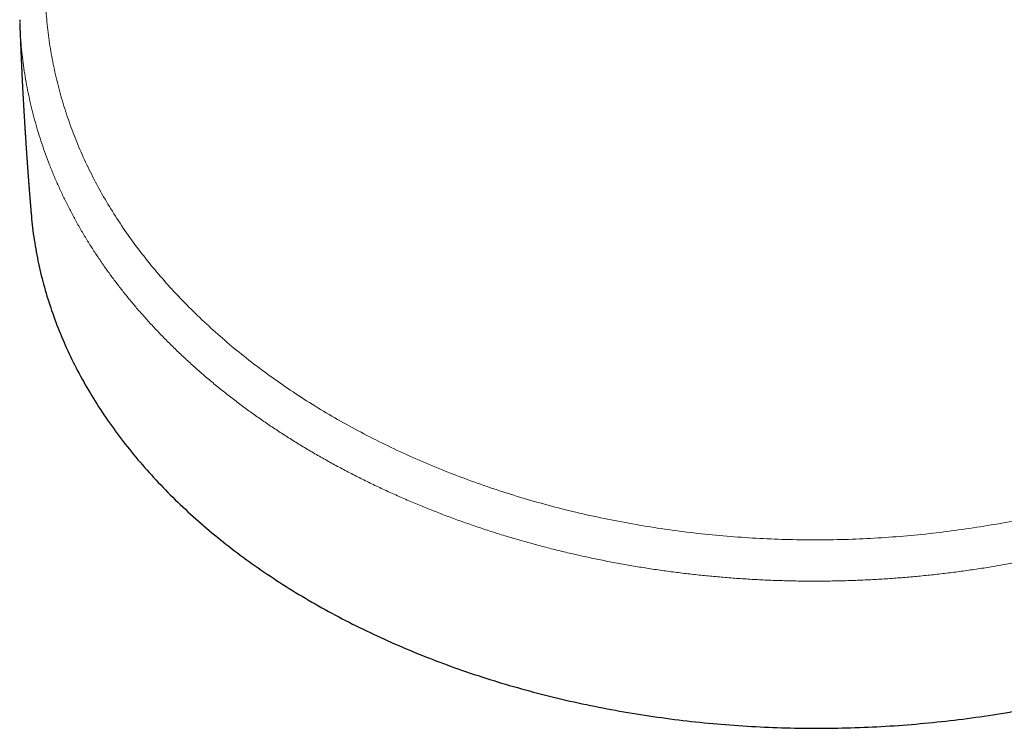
# Model space of a CAD drawing. Header units: millimetres. Extents: x 8 to 1170, y 12 to 886.
# Tile 60 of 256: x 707 to 780, y 324 to 376. Entities that reach past the tile are written whole.
import ezdxf

# ---------------------------------------------------------------- set-up
doc = ezdxf.new("R2010")
doc.units = ezdxf.units.MM

msp = doc.modelspace()

# ---------------------------------------------------------------- linework, layer by layer
at = {"color": 7, "linetype": 'Continuous', "lineweight": 30}
for p, q in [((706.887, 376.174), (706.891, 376.027)), ((706.892, 375.985), (706.892, 375.981))]:
    msp.add_line(p, q, dxfattribs=at)
at = {"color": 8, "linetype": 'Continuous', "lineweight": 0}
for points, knots in [([(727.937, 410.741), (727.4, 410.346), (726.326, 409.558), (724.788, 408.328), (723.306, 407.067), (721.888, 405.776), (720.535, 404.457), (719.247, 403.112), (718.028, 401.744), (716.877, 400.355), (715.798, 398.946), (714.791, 397.518), (713.858, 396.072), (713.001, 394.609), (712.222, 393.129), (711.52, 391.632), (710.896, 390.119), (710.351, 388.591), (709.886, 387.05), (709.5, 385.495), (709.195, 383.93), (708.971, 382.356), (708.829, 380.775), (708.769, 379.191), (708.793, 377.603), (708.901, 376.019), (709.091, 374.441), (709.365, 372.871), (709.72, 371.312), (710.157, 369.765), (710.674, 368.233), (711.271, 366.719), (711.947, 365.224), (712.702, 363.752), (713.535, 362.304), (714.444, 360.882), (715.429, 359.487), (716.487, 358.12), (717.617, 356.784), (718.816, 355.479), (720.083, 354.206), (721.416, 352.969), (722.813, 351.767), (724.273, 350.604), (725.794, 349.48), (727.374, 348.398), (729.01, 347.359), (730.701, 346.365), (732.443, 345.417), (734.233, 344.516), (736.071, 343.664), (737.952, 342.862), (739.874, 342.111), (741.834, 341.414), (743.831, 340.771), (745.861, 340.185), (747.922, 339.655), (750.01, 339.183), (752.121, 338.77), (754.254, 338.416), (756.405, 338.12), (758.571, 337.885), (760.748, 337.71), (762.935, 337.596), (765.127, 337.543), (767.321, 337.551), (769.515, 337.622), (771.705, 337.754), (773.887, 337.947), (776.059, 338.201), (778.218, 338.514), (780.361, 338.887), (782.484, 339.318), (784.585, 339.807), (786.66, 340.354), (788.706, 340.957), (790.721, 341.617), (792.701, 342.331), (794.644, 343.099), (796.547, 343.918), (798.407, 344.787), (800.222, 345.705), (801.99, 346.67), (803.708, 347.681), (805.373, 348.736), (806.984, 349.833), (808.536, 350.972), (810.029, 352.15), (811.46, 353.365), (812.827, 354.617), (814.129, 355.902), (815.365, 357.219), (816.532, 358.567), (817.628, 359.944), (818.653, 361.348), (819.603, 362.778), (820.478, 364.233), (821.275, 365.711), (821.994, 367.21), (822.634, 368.727), (823.193, 370.262), (823.673, 371.811), (824.072, 373.373), (824.388, 374.945), (824.623, 376.525), (824.775, 378.109), (824.844, 379.696), (824.83, 381.283), (824.731, 382.865), (824.55, 384.44), (824.288, 386.005), (823.945, 387.559), (823.522, 389.098), (823.02, 390.622), (822.438, 392.13), (821.778, 393.62), (821.04, 395.092), (820.225, 396.543), (819.332, 397.974), (818.365, 399.386), (817.323, 400.777), (816.209, 402.146), (815.024, 403.493), (813.77, 404.817), (812.449, 406.114), (811.062, 407.384), (809.612, 408.624), (808.098, 409.83), (806.528, 411.004), (805.433, 411.753), (804.886, 412.128)], [0, 0, 0, 0, 0.007801, 0.015596, 0.023386, 0.031171, 0.038953, 0.046732, 0.05451, 0.062288, 0.070068, 0.077851, 0.085639, 0.093433, 0.101237, 0.109051, 0.116871, 0.124696, 0.132525, 0.140359, 0.148195, 0.156032, 0.163869, 0.171705, 0.179538, 0.187365, 0.195188, 0.203007, 0.210823, 0.218636, 0.226448, 0.234258, 0.242068, 0.249878, 0.257689, 0.2655, 0.273313, 0.281126, 0.28894, 0.296756, 0.304573, 0.312391, 0.32021, 0.328029, 0.335849, 0.343669, 0.351489, 0.359308, 0.367128, 0.374947, 0.382766, 0.390584, 0.398402, 0.406219, 0.414036, 0.421852, 0.429668, 0.437484, 0.445299, 0.453114, 0.460928, 0.468742, 0.476556, 0.484371, 0.492185, 0.5, 0.507814, 0.515629, 0.523443, 0.531257, 0.539072, 0.546886, 0.554701, 0.562516, 0.570332, 0.578148, 0.585965, 0.593782, 0.601599, 0.609416, 0.617234, 0.625053, 0.632872, 0.640692, 0.648511, 0.656331, 0.664151, 0.671971, 0.67979, 0.687609, 0.695427, 0.703244, 0.71106, 0.718874, 0.726687, 0.734499, 0.742311, 0.750122, 0.757932, 0.765742, 0.773552, 0.781363, 0.789177, 0.796993, 0.804811, 0.812634, 0.820461, 0.828293, 0.83613, 0.843969, 0.851806, 0.859641, 0.867474, 0.875304, 0.88313, 0.890949, 0.898762, 0.906565, 0.914361, 0.922149, 0.929932, 0.937712, 0.94549, 0.953268, 0.961047, 0.968829, 0.976614, 0.984404, 0.992199, 1, 1, 1, 1]), ([(706.892, 375.981), (706.893, 375.937), (706.901, 375.618), (706.936, 375.026), (707, 374.206), (707.087, 373.387), (707.195, 372.57), (707.324, 371.756), (707.475, 370.943), (707.646, 370.138), (707.837, 369.341), (708.047, 368.551), (708.277, 367.765), (708.53, 366.977), (708.804, 366.188), (709.102, 365.398), (709.42, 364.613), (709.759, 363.832), (710.118, 363.057), (710.498, 362.288), (710.899, 361.525), (711.319, 360.769), (711.76, 360.02), (712.22, 359.277), (712.7, 358.542), (713.197, 357.818), (713.71, 357.106), (714.238, 356.406), (714.785, 355.712), (715.353, 355.022), (715.943, 354.335), (716.556, 353.652), (717.187, 352.978), (717.835, 352.312), (718.501, 351.655), (719.185, 351.007), (719.885, 350.369), (720.602, 349.741), (721.335, 349.124), (722.084, 348.516), (722.85, 347.919), (723.627, 347.335), (724.415, 346.766), (725.213, 346.21), (726.026, 345.665), (726.859, 345.128), (727.711, 344.598), (728.583, 344.077), (729.469, 343.567), (730.369, 343.07), (731.281, 342.585), (732.207, 342.112), (733.144, 341.652), (734.092, 341.206), (735.052, 340.773), (736.023, 340.352), (737.005, 339.945), (737.992, 339.554), (738.983, 339.179), (739.978, 338.818), (740.983, 338.472), (742.004, 338.137), (743.04, 337.813), (744.093, 337.502), (745.153, 337.206), (746.222, 336.924), (747.298, 336.658), (748.381, 336.406), (749.47, 336.17), (750.564, 335.95), (751.663, 335.744), (752.767, 335.554), (753.877, 335.379), (754.984, 335.221), (756.09, 335.078), (757.192, 334.952), (758.297, 334.84), (759.413, 334.743), (760.539, 334.66), (761.676, 334.593), (762.814, 334.542), (763.954, 334.506), (765.095, 334.487), (766.236, 334.483), (767.378, 334.496), (768.518, 334.524), (769.657, 334.569), (770.794, 334.629), (771.93, 334.706), (773.057, 334.797), (774.175, 334.904), (775.284, 335.024), (776.39, 335.16), (777.5, 335.312), (778.613, 335.48), (779.73, 335.664), (780.842, 335.864), (781.95, 336.079), (783.051, 336.31), (784.147, 336.555), (785.236, 336.815), (786.318, 337.09), (787.392, 337.38), (788.459, 337.684), (789.517, 338.003), (790.562, 338.335), (791.592, 338.678), (792.606, 339.033), (793.612, 339.402), (794.615, 339.787), (795.614, 340.187), (796.61, 340.604), (797.595, 341.034), (798.569, 341.477), (799.532, 341.933), (800.482, 342.402), (801.42, 342.883), (802.345, 343.375), (803.256, 343.88), (804.155, 344.397), (805.04, 344.925), (805.906, 345.462), (806.753, 346.006), (807.582, 346.559), (808.396, 347.121), (809.201, 347.699), (809.997, 348.29), (810.782, 348.896), (811.551, 349.513), (812.304, 350.139), (813.04, 350.774), (813.759, 351.42), (814.461, 352.073), (815.145, 352.736), (815.811, 353.406), (816.459, 354.086), (817.09, 354.773), (817.699, 355.464), (818.287, 356.159), (818.853, 356.857), (819.402, 357.562), (819.936, 358.279), (820.455, 359.008), (820.957, 359.749), (821.441, 360.497), (821.904, 361.251), (822.347, 362.011), (822.77, 362.778), (823.173, 363.549), (823.554, 364.326), (823.915, 365.107), (824.254, 365.892), (824.574, 366.683), (824.87, 367.472), (825.145, 368.261), (825.397, 369.049), (825.63, 369.84), (825.843, 370.639), (826.037, 371.447), (826.212, 372.262), (826.364, 373.08), (826.496, 373.899), (826.606, 374.72), (826.694, 375.542), (826.761, 376.364), (826.806, 377.186), (826.827, 378.008), (826.833, 378.568), (826.826, 378.853), (826.826, 378.865)], [0, 0, 0, 0, 0.000978, 0.007067, 0.013154, 0.019228, 0.025301, 0.031374, 0.037446, 0.043519, 0.049482, 0.055445, 0.061409, 0.067372, 0.073458, 0.079543, 0.085629, 0.091715, 0.097802, 0.103889, 0.109977, 0.116053, 0.12213, 0.128206, 0.134281, 0.140356, 0.146321, 0.152286, 0.15825, 0.164214, 0.1703, 0.176385, 0.18247, 0.188556, 0.194641, 0.200727, 0.206812, 0.212885, 0.218958, 0.225032, 0.231106, 0.237181, 0.243149, 0.249117, 0.255085, 0.261052, 0.26714, 0.273227, 0.279313, 0.285399, 0.291485, 0.297571, 0.303656, 0.309728, 0.3158, 0.321872, 0.327944, 0.334017, 0.339981, 0.345946, 0.351912, 0.357878, 0.363967, 0.370056, 0.376146, 0.382236, 0.388324, 0.394412, 0.400499, 0.406572, 0.412645, 0.418718, 0.42479, 0.430862, 0.436826, 0.44279, 0.448754, 0.454718, 0.460804, 0.46689, 0.472977, 0.479065, 0.485153, 0.491242, 0.497332, 0.503409, 0.509485, 0.51556, 0.521634, 0.527708, 0.533672, 0.539637, 0.545601, 0.551565, 0.55765, 0.563736, 0.569821, 0.575907, 0.581993, 0.588079, 0.594166, 0.600239, 0.606314, 0.612389, 0.618465, 0.624542, 0.63051, 0.636477, 0.642443, 0.648408, 0.654495, 0.660581, 0.666667, 0.672752, 0.678838, 0.684923, 0.691009, 0.697081, 0.703153, 0.709225, 0.715298, 0.721371, 0.727337, 0.733303, 0.739269, 0.745237, 0.751327, 0.757417, 0.763505, 0.769593, 0.77568, 0.781766, 0.787852, 0.793925, 0.799997, 0.806069, 0.812141, 0.818213, 0.824177, 0.83014, 0.836104, 0.842069, 0.848155, 0.854242, 0.86033, 0.866419, 0.872508, 0.878598, 0.884687, 0.890762, 0.896836, 0.90291, 0.908983, 0.915055, 0.921019, 0.926983, 0.932946, 0.93891, 0.944995, 0.95108, 0.957165, 0.963251, 0.969337, 0.975423, 0.98151, 0.987585, 0.99366, 0.999736, 1, 1, 1, 1])]:
    msp.add_open_spline(points, degree=3, knots=knots, dxfattribs=at)
at = {"color": 7, "linetype": 'Continuous', "lineweight": 30}
for points, knots in [([(706.89, 375.981), (706.891, 375.959), (706.894, 375.879), (706.899, 375.737), (706.905, 375.556), (706.912, 375.374), (706.919, 375.194), (706.926, 375.012), (706.933, 374.831), (706.94, 374.647), (706.948, 374.452), (706.955, 374.285), (706.96, 374.151), (706.964, 374.067), (706.967, 373.993), (706.97, 373.922), (706.973, 373.848), (706.976, 373.769), (706.98, 373.69), (706.983, 373.616), (706.986, 373.548), (706.988, 373.485), (706.991, 373.425), (706.997, 373.286), (707.006, 373.091), (707.018, 372.828), (707.029, 372.591), (707.04, 372.343), (707.052, 372.104), (707.064, 371.859), (707.076, 371.618), (707.088, 371.372), (707.101, 371.121), (707.114, 370.869), (707.128, 370.612), (707.142, 370.362), (707.156, 370.103), (707.167, 369.909), (707.174, 369.772), (707.178, 369.706), (707.182, 369.642), (707.186, 369.574), (707.19, 369.497), (707.195, 369.411), (707.2, 369.321), (707.205, 369.234), (707.21, 369.156), (707.215, 369.076), (707.22, 368.99), (707.226, 368.891), (707.232, 368.783), (707.239, 368.673), (707.245, 368.569), (707.252, 368.461), (707.259, 368.34), (707.267, 368.202), (707.276, 368.065), (707.284, 367.931), (707.293, 367.797), (707.302, 367.66), (707.31, 367.523), (707.319, 367.393), (707.327, 367.269), (707.335, 367.148), (707.343, 367.024), (707.351, 366.902), (707.359, 366.791), (707.365, 366.69), (707.372, 366.595), (707.379, 366.495), (707.385, 366.396), (707.391, 366.307), (707.397, 366.229), (707.402, 366.154), (707.408, 366.073), (707.414, 365.987), (707.42, 365.9), (707.425, 365.826), (707.429, 365.764), (707.433, 365.709), (707.437, 365.65), (707.442, 365.582), (707.448, 365.504), (707.453, 365.426), (707.458, 365.353), (707.463, 365.291), (707.467, 365.236), (707.471, 365.182), (707.475, 365.126), (707.48, 365.059), (707.485, 364.985), (707.491, 364.908), (707.496, 364.836), (707.501, 364.773), (707.505, 364.714), (707.51, 364.655), (707.515, 364.589), (707.52, 364.514), (707.526, 364.435), (707.532, 364.359), (707.537, 364.29), (707.542, 364.23), (707.546, 364.172), (707.551, 364.109), (707.556, 364.038), (707.562, 363.96), (707.568, 363.882), (707.574, 363.807), (707.579, 363.741), (707.584, 363.676), (707.589, 363.608), (707.596, 363.53), (707.602, 363.443), (707.609, 363.356), (707.616, 363.275), (707.621, 363.204), (707.627, 363.134), (707.633, 363.057), (707.64, 362.976), (707.646, 362.897), (707.652, 362.827), (707.657, 362.765), (707.661, 362.709), (707.665, 362.656), (707.67, 362.599), (707.675, 362.534), (707.681, 362.461), (707.688, 362.386), (707.693, 362.318), (707.698, 362.264), (707.701, 362.223), (707.704, 362.187), (707.708, 362.145), (707.712, 362.086), (707.719, 362.012), (707.726, 361.922), (707.735, 361.816), (707.742, 361.74), (707.745, 361.699)], [0, 0, 0, 0, 0.0045548, 0.0168154, 0.0297177, 0.0425055, 0.0550235, 0.0675367, 0.0807065, 0.0930175, 0.1060313, 0.1215969, 0.1281157, 0.134096, 0.1392229, 0.1437109, 0.1488657, 0.154904, 0.1602522, 0.1654915, 0.1702912, 0.1746514, 0.1785824, 0.1828319, 0.2039405, 0.2194888, 0.2379557, 0.2537325, 0.2715742, 0.2879604, 0.3052158, 0.3221413, 0.3397226, 0.3578819, 0.3750346, 0.3936426, 0.4103188, 0.4294203, 0.434476, 0.4390044, 0.4432137, 0.4479531, 0.453313, 0.459284, 0.466129, 0.4721912, 0.4774823, 0.4825921, 0.4888709, 0.4957223, 0.5033865, 0.5115136, 0.5188171, 0.525198, 0.5341135, 0.5442989, 0.5541065, 0.5630448, 0.572371, 0.5822104, 0.5918089, 0.6011565, 0.6095137, 0.6179429, 0.6266439, 0.635436, 0.6437135, 0.6499338, 0.6565642, 0.6637115, 0.670913, 0.6774341, 0.6823466, 0.6874202, 0.693093, 0.6993649, 0.705645, 0.7112069, 0.7150717, 0.718616, 0.7226979, 0.7274814, 0.7329663, 0.7389981, 0.7439799, 0.7483022, 0.7519718, 0.7556004, 0.7595841, 0.7639229, 0.7694924, 0.7751463, 0.78019, 0.7846121, 0.7884885, 0.7924729, 0.7971046, 0.8023837, 0.8082189, 0.8136595, 0.8184528, 0.8225988, 0.8263822, 0.8307395, 0.8357443, 0.8413963, 0.8471098, 0.8521775, 0.8570043, 0.8611728, 0.8658423, 0.871295, 0.8775306, 0.8840776, 0.8897435, 0.8945283, 0.8990569, 0.9044447, 0.9107137, 0.916082, 0.9210077, 0.9253894, 0.9292271, 0.9326786, 0.9366222, 0.9411934, 0.9463922, 0.9520362, 0.9568883, 0.9607165, 0.9635208, 0.965387, 0.9683531, 0.9724403, 0.9776486, 0.983978, 0.9914285, 1, 1, 1, 1]), ([(767.643, 323.571), (768.5, 323.594), (770.215, 323.64), (772.782, 323.807), (775.337, 324.045), (777.878, 324.361), (780.398, 324.751), (782.894, 325.216), (785.497, 325.784), (788.198, 326.471), (790.979, 327.289), (793.699, 328.205), (796.351, 329.213), (798.929, 330.312), (801.308, 331.442), (803.495, 332.586), (805.5, 333.73), (807.433, 334.932), (809.29, 336.19), (811.068, 337.502), (812.764, 338.866), (814.374, 340.278), (815.896, 341.735), (817.327, 343.236), (818.666, 344.777), (819.908, 346.355), (821.053, 347.968), (822.096, 349.612), (823.088, 351.378), (824.005, 353.268), (824.824, 355.281), (825.496, 357.319), (826.022, 359.375), (826.394, 361.446), (826.597, 363.167), (826.629, 364.196), (826.64, 364.531)], [0, 0, 0, 0, 0.028122, 0.056242, 0.08436, 0.112478, 0.140595, 0.168713, 0.19683, 0.229634, 0.262441, 0.295247, 0.328051, 0.360856, 0.39366, 0.421779, 0.449898, 0.478017, 0.506136, 0.534257, 0.562376, 0.590494, 0.618612, 0.646731, 0.674849, 0.702967, 0.731086, 0.759206, 0.787327, 0.820131, 0.852936, 0.885741, 0.918545, 0.951349, 0.984152, 1, 1, 1, 1]), ([(707.753, 361.699), (707.759, 361.594), (707.802, 360.895), (707.988, 359.608), (708.316, 357.843), (708.764, 356.091), (709.318, 354.355), (709.98, 352.638), (710.749, 350.945), (711.622, 349.277), (712.601, 347.638), (713.682, 346.032), (714.864, 344.462), (716.143, 342.929), (717.517, 341.437), (718.983, 339.989), (720.539, 338.586), (722.182, 337.233), (723.908, 335.931), (725.716, 334.684), (727.602, 333.493), (729.563, 332.361), (731.593, 331.29), (733.69, 330.281), (735.849, 329.337), (738.066, 328.458), (740.337, 327.647), (742.659, 326.906), (745.026, 326.236), (747.435, 325.638), (749.882, 325.115), (752.36, 324.665), (754.865, 324.291), (757.394, 323.991), (759.94, 323.767), (762.501, 323.622), (765.07, 323.547), (766.785, 323.563), (767.643, 323.571)], [0, 0, 0, 0, 0.005036, 0.033464, 0.061892, 0.09032, 0.118748, 0.147175, 0.175602, 0.20403, 0.232458, 0.260886, 0.289313, 0.317741, 0.346168, 0.374595, 0.403022, 0.431449, 0.459876, 0.488303, 0.516731, 0.545158, 0.573586, 0.602014, 0.630443, 0.658872, 0.687301, 0.71573, 0.744161, 0.772589, 0.801016, 0.829441, 0.857866, 0.886291, 0.914716, 0.943142, 0.971569, 1, 1, 1, 1])]:
    msp.add_open_spline(points, degree=3, knots=knots, dxfattribs=at)

doc.saveas('drawing.dxf')
